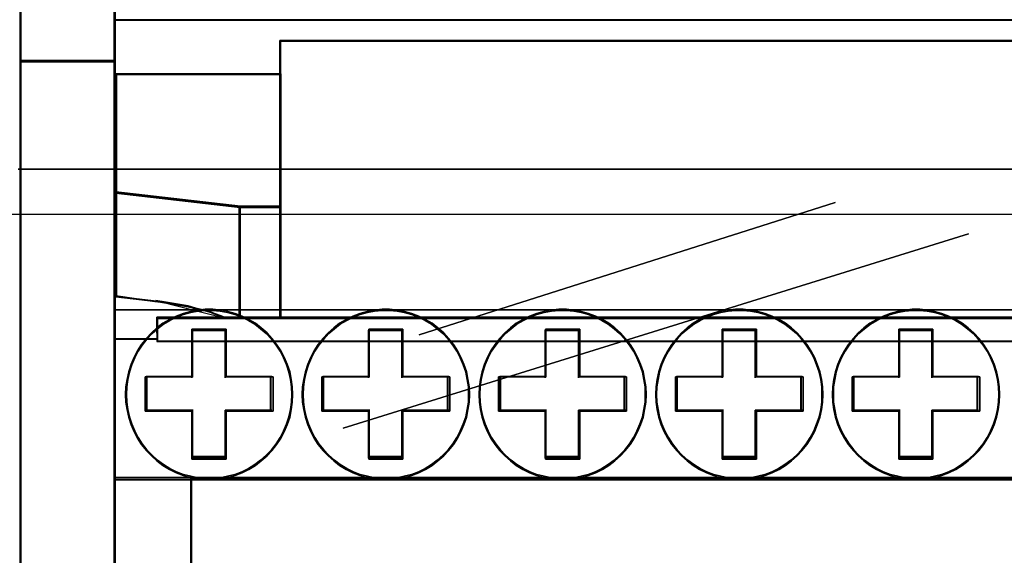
# Model space of a CAD drawing. Header units: millimetres. Extents: x 203 to 3426, y 719 to 2381.
# Tile 44 of 185: x 2523.95 to 2528.26, y 1116.09 to 1118.43. Entities that reach past the tile are written whole.
import ezdxf

# ---------------------------------------------------------------- set-up
doc = ezdxf.new("R2010")
doc.units = ezdxf.units.MM
doc.layers.add('45', color=7, linetype='Continuous')
doc.layers.add('E_Legrand_obudowy', color=7, linetype='Continuous')

# ---------------------------------------------------------------- blocks, each defined once
blk = doc.blocks.new('XL3 160 wnękowa 6x24M')
at = {"layer": 'E_Legrand_obudowy'}
blk.add_lwpolyline([(-215.641, -325.091), (215.545, -325.091), (215.545, -370.033), (-215.641, -370.033), (-215.641, -325.091)], dxfattribs=at)
blk = doc.blocks.new('BR 4P-10 125A (400408)')
at = {"layer": '45', "color": 59}
for points in [[(0.032, 27.089), (4.076, 27.089), (4.076, 28.821), (4.076, 28.915), (4.076, 36.039), (4.076, 37.312), (4.076, 44.173), (4.076, 47.987), (0.032, 47.987), (0.032, 44.173), (0.032, 27.089)], [(0.061, 27.118), (4.047, 27.118), (4.047, 28.845), (4.047, 28.939), (4.047, 36.043), (4.047, 37.313), (4.047, 44.155), (4.047, 47.958), (0.061, 47.958), (0.061, 44.155), (0.061, 27.118)], [(4.083, 26.569), (11.019, 26.569), (11.019, 27.783), (11.019, 27.993), (94.814, 27.993), (94.814, 27.783), (94.814, 26.569), (101.73, 26.569), (101.73, 22.338), (101.743, 22.338), (101.743, 23.728), (101.743, 27.132), (101.743, 28.875), (4.017, 28.875), (4.017, 27.132), (4.017, 23.728), (4.017, 22.338), (4.083, 22.338), (4.083, 26.569)], [(4.112, 26.56), (11.043, 26.56), (11.043, 27.763), (11.043, 27.972), (94.791, 27.972), (94.791, 27.763), (94.791, 26.56), (101.703, 26.56), (101.703, 22.365), (101.716, 22.365), (101.716, 23.743), (101.716, 27.118), (101.716, 28.846), (4.046, 28.846), (4.046, 27.118), (4.046, 23.743), (4.046, 22.365), (4.112, 22.365), (4.112, 26.56)], [(11.015, 20.95), (11.015, 16.33), (11.015, 16.229), (94.818, 16.229), (94.818, 16.33), (94.818, 20.95), (94.818, 21.659), (94.818, 23.01), (94.818, 26.583), (94.818, 27.792), (94.818, 28.002), (11.015, 28.002), (11.015, 27.792), (11.015, 26.583), (11.015, 23.01), (11.015, 21.659), (11.015, 20.95)], [(11.044, 20.956), (11.044, 16.358), (11.044, 16.257), (94.791, 16.257), (94.791, 16.358), (94.791, 20.956), (94.791, 21.661), (94.791, 23.006), (94.791, 26.561), (94.791, 27.764), (94.791, 27.973), (11.044, 27.973), (11.044, 27.764), (11.044, 26.561), (11.044, 23.006), (11.044, 21.661), (11.044, 20.956)], [(0.032, -27.073), (4.076, -27.073), (4.076, -26.07), (4.076, -23.709), (4.076, -23.628), (4.076, -21.422), (4.076, -16.429), (4.076, -10.502), (4.076, -3.505), (4.076, 9.473), (4.076, 15.4), (4.076, 21.482), (4.076, 22.39), (4.076, 23.769), (4.076, 27.147), (0.032, 27.147), (0.032, 23.769), (0.032, 21.482), (0.032, -21.422), (0.032, -23.709), (0.032, -27.073)], [(0.061, -27.044), (4.047, -27.044), (4.047, -26.043), (4.047, -23.684), (4.047, -23.603), (4.047, -21.399), (4.047, -16.412), (4.047, -10.491), (4.047, -3.501), (4.047, 9.464), (4.047, 15.385), (4.047, 21.461), (4.047, 22.368), (4.047, 23.746), (4.047, 27.12), (0.061, 27.12), (0.061, 23.746), (0.061, 21.461), (0.061, -21.399), (0.061, -23.684), (0.061, -27.044)], [(11.072, 22.997), (11.072, 26.59), (4.083, 26.59), (4.083, 22.352), (4.083, 21.537), (9.347, 20.926), (11.072, 20.926), (11.072, 21.639), (11.072, 22.997)], [(11.044, 23.005), (11.044, 26.561), (4.112, 26.561), (4.112, 22.366), (4.112, 21.56), (9.332, 20.955), (11.044, 20.955), (11.044, 21.661), (11.044, 23.005)], [(5.843, 15.605), (5.843, 16.235), (8.786, 16.235), (8.572, 16.323), (8.325, 16.404), (8.064, 16.499), (7.77, 16.581), (7.475, 16.648), (7.154, 16.73), (6.826, 16.784), (6.485, 16.845), (6.151, 16.899), (5.796, 16.946), (4.084, 17.143), (4.084, 21.582), (4.084, 22.395), (4.017, 22.395), (4.017, 21.48), (4.017, 15.354), (5.843, 15.354), (5.843, 15.605)], [(5.85, 15.631), (5.85, 16.256), (8.758, 16.256), (8.546, 16.344), (8.302, 16.424), (8.044, 16.519), (7.753, 16.599), (7.462, 16.666), (7.145, 16.747), (6.821, 16.801), (6.484, 16.861), (6.154, 16.915), (5.803, 16.962), (4.112, 17.157), (4.112, 21.56), (4.112, 22.367), (4.046, 22.367), (4.046, 21.459), (4.046, 15.383), (5.85, 15.383), (5.85, 15.631)], [(5.794, 16.942), (6.148, 16.894), (6.482, 16.84), (6.823, 16.779), (7.15, 16.725), (7.471, 16.643), (7.765, 16.575), (8.059, 16.494), (8.319, 16.398), (8.566, 16.317), (8.78, 16.229), (9.361, 16.229), (9.361, 20.977), (4.083, 21.589), (4.083, 17.139), (5.794, 16.942)], [(5.804, 16.963), (6.154, 16.916), (6.484, 16.862), (6.821, 16.802), (7.145, 16.748), (7.462, 16.667), (7.753, 16.6), (8.044, 16.519), (8.302, 16.425), (8.546, 16.345), (8.758, 16.257), (9.333, 16.257), (9.333, 20.955), (4.112, 21.56), (4.112, 17.158), (5.804, 16.963)], [(9.304, 20.985), (9.304, 16.229), (11.072, 16.229), (11.072, 16.331), (11.072, 20.985), (9.304, 20.985)], [(9.331, 20.956), (9.331, 16.257), (11.044, 16.257), (11.044, 16.358), (11.044, 20.956), (9.331, 20.956)], [(4.017, 9.433), (101.743, 9.433), (101.743, 16.597), (99.938, 16.597), (5.822, 16.597), (4.017, 16.597), (4.017, 9.433)], [(10.698, 10.642), (10.901, 10.896), (11.076, 11.164), (11.225, 11.446), (11.346, 11.748), (11.454, 12.057), (11.522, 12.373), (11.562, 12.689), (11.576, 13.011), (11.562, 13.341), (11.522, 13.65), (11.454, 13.966), (11.346, 14.282), (11.225, 14.584), (11.076, 14.866), (10.901, 15.126), (10.698, 15.387), (10.482, 15.621), (10.239, 15.827), (9.989, 16.026), (9.712, 16.191), (9.429, 16.328), (9.132, 16.445), (8.821, 16.527), (8.51, 16.582), (8.193, 16.617), (7.869, 16.617), (7.552, 16.582), (7.241, 16.527), (6.937, 16.445), (6.633, 16.328), (6.35, 16.191), (6.073, 16.026), (5.823, 15.827), (5.587, 15.621), (5.364, 15.387), (5.162, 15.126), (4.993, 14.866), (4.844, 14.584), (4.716, 14.282), (4.615, 13.966), (4.547, 13.65), (4.5, 13.341), (4.486, 13.011), (4.5, 12.689), (4.547, 12.373), (4.615, 12.057), (4.716, 11.748), (4.844, 11.446), (4.993, 11.164), (5.162, 10.896), (5.364, 10.642), (5.587, 10.409), (5.823, 10.196), (6.073, 10.004), (6.35, 9.839), (6.633, 9.695), (6.937, 9.585), (7.241, 9.502), (7.552, 9.441), (7.869, 9.406), (8.193, 9.406), (8.51, 9.441), (8.821, 9.502), (9.132, 9.585), (9.429, 9.695), (9.712, 9.839), (9.989, 10.004), (10.239, 10.196), (10.482, 10.409), (10.698, 10.642)], [(11.516, 13.337), (11.529, 13.011), (11.516, 12.693), (11.476, 12.381), (11.409, 12.069), (11.303, 11.764), (11.183, 11.466), (11.036, 11.188), (10.863, 10.924), (10.663, 10.673), (10.45, 10.443), (10.21, 10.232), (9.963, 10.043), (9.69, 9.88), (9.41, 9.738), (9.117, 9.629), (8.811, 9.548), (8.504, 9.487), (8.191, 9.453), (7.871, 9.453), (7.558, 9.487), (7.252, 9.548), (6.952, 9.629), (6.652, 9.738), (6.372, 9.88), (6.099, 10.043), (5.852, 10.232), (5.619, 10.443), (5.399, 10.673), (5.199, 10.924), (5.033, 11.188), (4.886, 11.466), (4.759, 11.764), (4.659, 12.069), (4.593, 12.381), (4.546, 12.693), (4.533, 13.011), (4.546, 13.337), (4.593, 13.642), (4.659, 13.954), (4.759, 14.265), (4.886, 14.564), (5.033, 14.842), (5.199, 15.099), (5.399, 15.357), (5.619, 15.587), (5.852, 15.79), (6.099, 15.987), (6.372, 16.15), (6.652, 16.285), (6.952, 16.4), (7.252, 16.482), (7.558, 16.536), (7.871, 16.57), (8.191, 16.57), (8.504, 16.536), (8.811, 16.482), (9.117, 16.4), (9.41, 16.285), (9.69, 16.15), (9.963, 15.987), (10.21, 15.79), (10.45, 15.587), (10.663, 15.357), (10.863, 15.099), (11.036, 14.842), (11.183, 14.564), (11.303, 14.265), (11.409, 13.954), (11.476, 13.642), (11.516, 13.337)], [(5.821, 15.26), (99.939, 15.26), (99.939, 15.36), (99.939, 15.624), (99.939, 16.286), (97.096, 16.286), (96.514, 16.286), (94.815, 16.286), (11.018, 16.286), (9.305, 16.286), (8.73, 16.286), (5.821, 16.286), (5.821, 15.624), (5.821, 15.36), (5.821, 15.26)], [(5.85, 15.289), (99.912, 15.289), (99.912, 15.383), (99.912, 15.633), (99.912, 16.259), (97.07, 16.259), (96.489, 16.259), (94.791, 16.259), (11.043, 16.259), (9.332, 16.259), (8.757, 16.259), (5.85, 16.259), (5.85, 15.633), (5.85, 15.383), (5.85, 15.289)], [(12.634, 10.896), (12.844, 10.642), (13.06, 10.409), (13.303, 10.196), (13.552, 10.004), (13.829, 9.839), (14.113, 9.695), (14.41, 9.585), (14.72, 9.502), (15.024, 9.441), (15.348, 9.406), (15.665, 9.406), (15.989, 9.441), (16.293, 9.502), (16.604, 9.585), (16.901, 9.695), (17.184, 9.839), (17.461, 10.004), (17.711, 10.196), (17.954, 10.409), (18.17, 10.642), (18.379, 10.896), (18.548, 11.164), (18.696, 11.446), (18.825, 11.748), (18.926, 12.057), (18.994, 12.373), (19.041, 12.689), (19.054, 13.011), (19.041, 13.341), (18.994, 13.65), (18.926, 13.966), (18.825, 14.282), (18.696, 14.584), (18.548, 14.866), (18.379, 15.126), (18.17, 15.387), (17.954, 15.621), (17.711, 15.827), (17.461, 16.026), (17.184, 16.191), (16.901, 16.328), (16.604, 16.445), (16.293, 16.527), (15.989, 16.582), (15.665, 16.617), (15.348, 16.617), (15.024, 16.582), (14.72, 16.527), (14.41, 16.445), (14.113, 16.328), (13.829, 16.191), (13.552, 16.026), (13.303, 15.827), (13.06, 15.621), (12.844, 15.387), (12.634, 15.126), (12.466, 14.866), (12.317, 14.584), (12.189, 14.282), (12.088, 13.966), (12.02, 13.65), (11.973, 13.341), (11.959, 13.011), (11.973, 12.689), (12.02, 12.373), (12.088, 12.057), (12.189, 11.748), (12.317, 11.446), (12.466, 11.164), (12.634, 10.896)], [(19.009, 13.011), (18.996, 12.693), (18.95, 12.381), (18.883, 12.069), (18.783, 11.764), (18.656, 11.466), (18.51, 11.188), (18.343, 10.924), (18.137, 10.673), (17.923, 10.443), (17.683, 10.232), (17.437, 10.043), (17.164, 9.88), (16.884, 9.738), (16.591, 9.629), (16.284, 9.548), (15.984, 9.487), (15.664, 9.453), (15.351, 9.453), (15.031, 9.487), (14.731, 9.548), (14.425, 9.629), (14.132, 9.738), (13.852, 9.88), (13.579, 10.043), (13.332, 10.232), (13.092, 10.443), (12.879, 10.673), (12.672, 10.924), (12.506, 11.188), (12.359, 11.466), (12.232, 11.764), (12.133, 12.069), (12.066, 12.381), (12.019, 12.693), (12.006, 13.011), (12.019, 13.337), (12.066, 13.642), (12.133, 13.954), (12.232, 14.265), (12.359, 14.564), (12.506, 14.842), (12.672, 15.099), (12.879, 15.357), (13.092, 15.587), (13.332, 15.79), (13.579, 15.987), (13.852, 16.15), (14.132, 16.285), (14.425, 16.4), (14.731, 16.482), (15.031, 16.536), (15.351, 16.57), (15.664, 16.57), (15.984, 16.536), (16.284, 16.482), (16.591, 16.4), (16.884, 16.285), (17.164, 16.15), (17.437, 15.987), (17.683, 15.79), (17.923, 15.587), (18.137, 15.357), (18.343, 15.099), (18.51, 14.842), (18.656, 14.564), (18.783, 14.265), (18.883, 13.954), (18.95, 13.642), (18.996, 13.337), (19.009, 13.011)], [(19.669, 11.748), (19.791, 11.446), (19.939, 11.164), (20.115, 10.896), (20.317, 10.642), (20.533, 10.409), (20.776, 10.196), (21.026, 10.004), (21.303, 9.839), (21.587, 9.695), (21.884, 9.585), (22.194, 9.502), (22.505, 9.441), (22.822, 9.406), (23.146, 9.406), (23.464, 9.441), (23.774, 9.502), (24.078, 9.585), (24.382, 9.695), (24.666, 9.839), (24.936, 10.004), (25.192, 10.196), (25.428, 10.409), (25.645, 10.642), (25.854, 10.896), (26.023, 11.164), (26.171, 11.446), (26.299, 11.748), (26.401, 12.057), (26.468, 12.373), (26.516, 12.689), (26.529, 13.011), (26.516, 13.341), (26.468, 13.65), (26.401, 13.966), (26.299, 14.282), (26.171, 14.584), (26.023, 14.866), (25.854, 15.126), (25.645, 15.387), (25.428, 15.621), (25.192, 15.827), (24.936, 16.026), (24.666, 16.191), (24.382, 16.328), (24.078, 16.445), (23.774, 16.527), (23.464, 16.582), (23.146, 16.617), (22.822, 16.617), (22.505, 16.582), (22.194, 16.527), (21.884, 16.445), (21.587, 16.328), (21.303, 16.191), (21.026, 16.026), (20.776, 15.827), (20.533, 15.621), (20.317, 15.387), (20.115, 15.126), (19.939, 14.866), (19.791, 14.584), (19.669, 14.282), (19.561, 13.966), (19.493, 13.65), (19.453, 13.341), (19.439, 13.011), (19.453, 12.689), (19.493, 12.373), (19.561, 12.057), (19.669, 11.748)], [(26.469, 12.693), (26.423, 12.381), (26.356, 12.069), (26.256, 11.764), (26.129, 11.466), (25.983, 11.188), (25.816, 10.924), (25.61, 10.673), (25.396, 10.443), (25.163, 10.232), (24.91, 10.043), (24.643, 9.88), (24.364, 9.738), (24.064, 9.629), (23.764, 9.548), (23.457, 9.487), (23.144, 9.453), (22.824, 9.453), (22.511, 9.487), (22.205, 9.548), (21.898, 9.629), (21.605, 9.738), (21.325, 9.88), (21.052, 10.043), (20.805, 10.232), (20.566, 10.443), (20.352, 10.673), (20.152, 10.924), (19.979, 11.188), (19.833, 11.466), (19.713, 11.764), (19.606, 12.069), (19.539, 12.381), (19.499, 12.693), (19.486, 13.011), (19.499, 13.337), (19.539, 13.642), (19.606, 13.954), (19.713, 14.265), (19.833, 14.564), (19.979, 14.842), (20.152, 15.099), (20.352, 15.357), (20.566, 15.587), (20.805, 15.79), (21.052, 15.987), (21.325, 16.15), (21.605, 16.285), (21.898, 16.4), (22.205, 16.482), (22.511, 16.536), (22.824, 16.57), (23.144, 16.57), (23.457, 16.536), (23.764, 16.482), (24.064, 16.4), (24.364, 16.285), (24.643, 16.15), (24.91, 15.987), (25.163, 15.79), (25.396, 15.587), (25.61, 15.357), (25.816, 15.099), (25.983, 14.842), (26.129, 14.564), (26.256, 14.265), (26.356, 13.954), (26.423, 13.642), (26.469, 13.337), (26.482, 13.011), (26.469, 12.693)], [(27.27, 11.446), (27.419, 11.164), (27.588, 10.896), (27.797, 10.642), (28.013, 10.409), (28.249, 10.196), (28.506, 10.004), (28.776, 9.839), (29.066, 9.695), (29.363, 9.585), (29.667, 9.502), (29.978, 9.441), (30.302, 9.406), (30.619, 9.406), (30.937, 9.441), (31.247, 9.502), (31.558, 9.585), (31.855, 9.695), (32.139, 9.839), (32.415, 10.004), (32.665, 10.196), (32.908, 10.409), (33.124, 10.642), (33.327, 10.896), (33.502, 11.164), (33.651, 11.446), (33.772, 11.748), (33.881, 12.057), (33.948, 12.373), (33.995, 12.689), (34.002, 13.011), (33.995, 13.341), (33.948, 13.65), (33.881, 13.966), (33.772, 14.282), (33.651, 14.584), (33.502, 14.866), (33.327, 15.126), (33.124, 15.387), (32.908, 15.621), (32.665, 15.827), (32.415, 16.026), (32.139, 16.191), (31.855, 16.328), (31.558, 16.445), (31.247, 16.527), (30.937, 16.582), (30.619, 16.617), (30.302, 16.617), (29.978, 16.582), (29.667, 16.527), (29.363, 16.445), (29.066, 16.328), (28.776, 16.191), (28.506, 16.026), (28.249, 15.827), (28.013, 15.621), (27.797, 15.387), (27.588, 15.126), (27.419, 14.866), (27.27, 14.584), (27.142, 14.282), (27.041, 13.966), (26.973, 13.65), (26.926, 13.341), (26.912, 13.011), (26.926, 12.689), (26.973, 12.373), (27.041, 12.057), (27.142, 11.748), (27.27, 11.446)], [(33.949, 12.693), (33.902, 12.381), (33.836, 12.069), (33.729, 11.764), (33.609, 11.466), (33.462, 11.188), (33.289, 10.924), (33.089, 10.673), (32.876, 10.443), (32.636, 10.232), (32.39, 10.043), (32.116, 9.88), (31.837, 9.738), (31.543, 9.629), (31.237, 9.548), (30.93, 9.487), (30.617, 9.453), (30.304, 9.453), (29.984, 9.487), (29.678, 9.548), (29.378, 9.629), (29.085, 9.738), (28.798, 9.88), (28.532, 10.043), (28.278, 10.232), (28.045, 10.443), (27.832, 10.673), (27.625, 10.924), (27.459, 11.188), (27.312, 11.466), (27.186, 11.764), (27.086, 12.069), (27.019, 12.381), (26.972, 12.693), (26.959, 13.011), (26.972, 13.337), (27.019, 13.642), (27.086, 13.954), (27.186, 14.265), (27.312, 14.564), (27.459, 14.842), (27.625, 15.099), (27.832, 15.357), (28.045, 15.587), (28.278, 15.79), (28.532, 15.987), (28.798, 16.15), (29.085, 16.285), (29.378, 16.4), (29.678, 16.482), (29.984, 16.536), (30.304, 16.57), (30.617, 16.57), (30.93, 16.536), (31.237, 16.482), (31.543, 16.4), (31.837, 16.285), (32.116, 16.15), (32.39, 15.987), (32.636, 15.79), (32.876, 15.587), (33.089, 15.357), (33.289, 15.099), (33.462, 14.842), (33.609, 14.564), (33.729, 14.265), (33.836, 13.954), (33.902, 13.642), (33.949, 13.337), (33.955, 13.011), (33.949, 12.693)], [(34.615, 11.748), (34.744, 11.446), (34.892, 11.164), (35.068, 10.896), (35.27, 10.642), (35.486, 10.409), (35.73, 10.196), (35.979, 10.004), (36.256, 9.839), (36.54, 9.695), (36.837, 9.585), (37.147, 9.502), (37.458, 9.441), (37.775, 9.406), (38.093, 9.406), (38.417, 9.441), (38.721, 9.502), (39.031, 9.585), (39.328, 9.695), (39.619, 9.839), (39.889, 10.004), (40.145, 10.196), (40.382, 10.409), (40.598, 10.642), (40.807, 10.896), (40.976, 11.164), (41.124, 11.446), (41.253, 11.748), (41.354, 12.057), (41.421, 12.373), (41.469, 12.689), (41.482, 13.011), (41.469, 13.341), (41.421, 13.65), (41.354, 13.966), (41.253, 14.282), (41.124, 14.584), (40.976, 14.866), (40.807, 15.126), (40.598, 15.387), (40.382, 15.621), (40.145, 15.827), (39.889, 16.026), (39.619, 16.191), (39.328, 16.328), (39.031, 16.445), (38.721, 16.527), (38.417, 16.582), (38.093, 16.617), (37.775, 16.617), (37.458, 16.582), (37.147, 16.527), (36.837, 16.445), (36.54, 16.328), (36.256, 16.191), (35.979, 16.026), (35.73, 15.827), (35.486, 15.621), (35.27, 15.387), (35.068, 15.126), (34.892, 14.866), (34.744, 14.584), (34.615, 14.282), (34.514, 13.966), (34.447, 13.65), (34.399, 13.341), (34.393, 13.011), (34.399, 12.689), (34.447, 12.373), (34.514, 12.057), (34.615, 11.748)], [(41.376, 12.381), (41.309, 12.069), (41.209, 11.764), (41.082, 11.466), (40.936, 11.188), (40.769, 10.924), (40.563, 10.673), (40.35, 10.443), (40.116, 10.232), (39.863, 10.043), (39.597, 9.88), (39.31, 9.738), (39.017, 9.629), (38.71, 9.548), (38.411, 9.487), (38.091, 9.453), (37.778, 9.453), (37.464, 9.487), (37.158, 9.548), (36.851, 9.629), (36.558, 9.738), (36.278, 9.88), (36.005, 10.043), (35.759, 10.232), (35.519, 10.443), (35.305, 10.673), (35.106, 10.924), (34.932, 11.188), (34.786, 11.466), (34.659, 11.764), (34.559, 12.069), (34.493, 12.381), (34.446, 12.693), (34.439, 13.011), (34.446, 13.337), (34.493, 13.642), (34.559, 13.954), (34.659, 14.265), (34.786, 14.564), (34.932, 14.842), (35.106, 15.099), (35.305, 15.357), (35.519, 15.587), (35.759, 15.79), (36.005, 15.987), (36.278, 16.15), (36.558, 16.285), (36.851, 16.4), (37.158, 16.482), (37.464, 16.536), (37.778, 16.57), (38.091, 16.57), (38.411, 16.536), (38.71, 16.482), (39.017, 16.4), (39.31, 16.285), (39.597, 16.15), (39.863, 15.987), (40.116, 15.79), (40.35, 15.587), (40.563, 15.357), (40.769, 15.099), (40.936, 14.842), (41.082, 14.564), (41.209, 14.265), (41.309, 13.954), (41.376, 13.642), (41.422, 13.337), (41.436, 13.011), (41.422, 12.693), (41.376, 12.381)], [(10.736, 12.299), (8.758, 12.299), (8.758, 10.274), (7.303, 10.274), (7.303, 12.299), (5.325, 12.299), (5.325, 13.765), (7.303, 13.765), (7.303, 15.776), (8.758, 15.776), (8.758, 13.765), (10.736, 13.765), (10.736, 12.299)], [(10.736, 12.299), (10.736, 13.765), (8.758, 13.765), (8.758, 15.776), (7.303, 15.776), (7.303, 13.765), (5.325, 13.765), (5.325, 12.299), (7.303, 12.299), (7.303, 10.274), (8.758, 10.274), (8.758, 12.299), (10.736, 12.299)], [(10.662, 12.319), (10.662, 13.744), (8.738, 13.744), (8.738, 15.701), (7.324, 15.701), (7.324, 13.744), (5.4, 13.744), (5.4, 12.319), (7.324, 12.319), (7.324, 10.349), (8.738, 10.349), (8.738, 12.319), (10.662, 12.319)], [(16.231, 12.299), (16.231, 10.274), (14.784, 10.274), (14.784, 12.299), (12.8, 12.299), (12.8, 13.765), (14.784, 13.765), (14.784, 15.776), (16.231, 15.776), (16.231, 13.765), (18.216, 13.765), (18.216, 12.299), (16.231, 12.299)], [(18.216, 12.299), (18.216, 13.765), (16.231, 13.765), (16.231, 15.776), (14.784, 15.776), (14.784, 13.765), (12.8, 13.765), (12.8, 12.299), (14.784, 12.299), (14.784, 10.274), (16.231, 10.274), (16.231, 12.299), (18.216, 12.299)], [(18.141, 12.319), (18.141, 13.744), (16.211, 13.744), (16.211, 15.701), (14.803, 15.701), (14.803, 13.744), (12.873, 13.744), (12.873, 12.319), (14.803, 12.319), (14.803, 10.349), (16.211, 10.349), (16.211, 12.319), (18.141, 12.319)], [(23.711, 12.299), (23.711, 10.274), (22.256, 10.274), (22.256, 12.299), (20.278, 12.299), (20.278, 13.765), (22.256, 13.765), (22.256, 15.776), (23.711, 15.776), (23.711, 13.765), (25.689, 13.765), (25.689, 12.299), (23.711, 12.299)], [(25.689, 12.299), (25.689, 13.765), (23.711, 13.765), (23.711, 15.776), (22.256, 15.776), (22.256, 13.765), (20.278, 13.765), (20.278, 12.299), (22.256, 12.299), (22.256, 10.274), (23.711, 10.274), (23.711, 12.299), (25.689, 12.299)], [(25.615, 12.319), (25.615, 13.744), (23.692, 13.744), (23.692, 15.701), (22.277, 15.701), (22.277, 13.744), (20.353, 13.744), (20.353, 12.319), (22.277, 12.319), (22.277, 10.349), (23.692, 10.349), (23.692, 12.319), (25.615, 12.319)], [(31.184, 12.299), (31.184, 10.274), (29.737, 10.274), (29.737, 12.299), (27.753, 12.299), (27.753, 13.765), (29.737, 13.765), (29.737, 15.776), (31.184, 15.776), (31.184, 13.765), (33.162, 13.765), (33.162, 12.299), (31.184, 12.299)], [(33.162, 12.299), (33.162, 13.765), (31.184, 13.765), (31.184, 15.776), (29.737, 15.776), (29.737, 13.765), (27.753, 13.765), (27.753, 12.299), (29.737, 12.299), (29.737, 10.274), (31.184, 10.274), (31.184, 12.299), (33.162, 12.299)], [(33.088, 12.319), (33.088, 13.744), (31.165, 13.744), (31.165, 15.701), (29.757, 15.701), (29.757, 13.744), (27.826, 13.744), (27.826, 12.319), (29.757, 12.319), (29.757, 10.349), (31.165, 10.349), (31.165, 12.319), (33.088, 12.319)], [(38.651, 12.299), (38.651, 10.274), (37.21, 10.274), (37.21, 12.299), (35.231, 12.299), (35.231, 13.765), (37.21, 13.765), (37.21, 15.776), (38.651, 15.776), (38.651, 13.765), (40.629, 13.765), (40.629, 12.299), (38.651, 12.299)], [(40.629, 12.299), (40.629, 13.765), (38.651, 13.765), (38.651, 15.776), (37.21, 15.776), (37.21, 13.765), (35.231, 13.765), (35.231, 12.299), (37.21, 12.299), (37.21, 10.274), (38.651, 10.274), (38.651, 12.299), (40.629, 12.299)], [(40.554, 12.319), (40.554, 13.744), (38.631, 13.744), (38.631, 15.701), (37.23, 15.701), (37.23, 13.744), (35.306, 13.744), (35.306, 12.319), (37.23, 12.319), (37.23, 10.349), (38.631, 10.349), (38.631, 12.319), (40.554, 12.319)]]:
    blk.add_lwpolyline(points, close=True, dxfattribs=at)
at = {"layer": '45', "color": 139}
for points in [[(0.032, 44.184), (0.032, 27.089), (0.032, 44.184)], [(4.017, 44.184), (4.017, 27.089), (4.017, 44.184)], [(101.743, 28.875), (4.017, 28.875), (101.743, 28.875)], [(101.743, 28.875), (4.017, 28.875), (101.743, 28.875)], [(11.015, 28.002), (11.015, 27.734), (11.015, 28.002)], [(94.818, 28.002), (11.015, 28.002), (94.818, 28.002)], [(11.015, 22.976), (11.015, 27.793), (11.015, 22.976)], [(0.032, 27.147), (0.032, 23.714), (0.032, 27.147)], [(0.032, 27.147), (4.076, 27.147), (0.032, 27.147)], [(4.017, 27.147), (4.017, 23.714), (4.017, 27.147)], [(11.072, 26.59), (4.083, 26.59), (11.072, 26.59)], [(4.083, 26.59), (4.083, 21.531), (4.083, 26.59)], [(0.032, 23.773), (0.032, 21.429), (0.032, 23.773)], [(4.017, 23.773), (4.017, 21.429), (4.017, 23.773)], [(11.015, 23.035), (11.015, 21.632), (11.015, 23.035)], [(4.141, 22.395), (4.017, 22.395), (4.141, 22.395)], [(11.015, 20.926), (11.015, 21.689), (11.015, 20.926)], [(0.032, 21.488), (0.032, -21.427), (0.032, 21.488)], [(4.017, 21.488), (4.017, -21.427), (4.017, 21.488)], [(4.083, 21.589), (9.361, 20.926), (4.083, 21.589)], [(4.083, 21.589), (4.083, 17.129), (4.083, 21.589)], [(9.304, 20.985), (9.304, 16.229), (9.304, 20.985)], [(9.304, 20.985), (11.072, 20.985), (9.304, 20.985)], [(11.015, 16.329), (11.015, 20.985), (11.015, 16.329)], [(5.834, 16.933), (4.083, 17.188), (5.834, 16.933)], [(8.786, 16.229), (8.571, 16.323), (8.321, 16.41), (8.059, 16.512), (7.762, 16.599), (7.466, 16.672), (7.142, 16.759), (6.812, 16.818), (6.468, 16.883), (6.132, 16.941), (5.775, 16.992), (8.786, 16.229)], [(4.017, 16.597), (5.878, 16.597), (4.017, 16.597)], [(11.529, 13.011), (11.516, 13.337), (11.476, 13.642), (11.409, 13.954), (11.303, 14.265), (11.183, 14.564), (11.036, 14.842), (10.863, 15.099), (10.663, 15.357), (10.45, 15.587), (10.21, 15.79), (9.963, 15.987), (9.69, 16.15), (9.41, 16.285), (9.117, 16.4), (8.811, 16.482), (8.504, 16.536), (8.191, 16.57), (7.871, 16.57), (7.558, 16.536), (7.252, 16.482), (6.952, 16.4), (6.652, 16.285), (6.372, 16.15), (6.099, 15.987), (5.852, 15.79), (5.619, 15.587), (5.399, 15.357), (5.199, 15.099), (5.033, 14.842), (4.886, 14.564), (4.759, 14.265), (4.659, 13.954), (4.593, 13.642), (4.546, 13.337), (4.533, 13.011), (4.546, 12.693), (4.593, 12.381), (4.659, 12.069), (4.759, 11.764), (4.886, 11.466), (5.033, 11.188), (5.199, 10.924), (5.399, 10.673), (5.619, 10.443), (5.852, 10.232), (6.099, 10.043), (6.372, 9.88), (6.652, 9.738), (6.952, 9.629), (7.252, 9.548), (7.558, 9.487), (7.871, 9.453), (8.191, 9.453), (8.504, 9.487), (8.811, 9.548), (9.117, 9.629), (9.41, 9.738), (9.69, 9.88), (9.963, 10.043), (10.21, 10.232), (10.45, 10.443), (10.663, 10.673), (10.863, 10.924), (11.036, 11.188), (11.183, 11.466), (11.303, 11.764), (11.409, 12.069), (11.476, 12.381), (11.516, 12.693), (11.529, 13.011)], [(5.821, 16.597), (99.939, 16.597), (5.821, 16.597)], [(5.821, 16.286), (5.821, 15.604), (5.821, 16.286)], [(99.939, 16.286), (5.821, 16.286), (99.939, 16.286)], [(11.015, 16.389), (11.015, 16.229), (11.015, 16.389)], [(19.009, 13.011), (18.996, 13.337), (18.95, 13.642), (18.883, 13.954), (18.783, 14.265), (18.656, 14.564), (18.51, 14.842), (18.343, 15.099), (18.137, 15.357), (17.923, 15.587), (17.683, 15.79), (17.437, 15.987), (17.164, 16.15), (16.884, 16.285), (16.591, 16.4), (16.284, 16.482), (15.984, 16.536), (15.664, 16.57), (15.351, 16.57), (15.031, 16.536), (14.731, 16.482), (14.425, 16.4), (14.132, 16.285), (13.852, 16.15), (13.579, 15.987), (13.332, 15.79), (13.092, 15.587), (12.879, 15.357), (12.672, 15.099), (12.506, 14.842), (12.359, 14.564), (12.232, 14.265), (12.133, 13.954), (12.066, 13.642), (12.019, 13.337), (12.006, 13.011), (12.019, 12.693), (12.066, 12.381), (12.133, 12.069), (12.232, 11.764), (12.359, 11.466), (12.506, 11.188), (12.672, 10.924), (12.879, 10.673), (13.092, 10.443), (13.332, 10.232), (13.579, 10.043), (13.852, 9.88), (14.132, 9.738), (14.425, 9.629), (14.731, 9.548), (15.031, 9.487), (15.351, 9.453), (15.664, 9.453), (15.984, 9.487), (16.284, 9.548), (16.591, 9.629), (16.884, 9.738), (17.164, 9.88), (17.437, 10.043), (17.683, 10.232), (17.923, 10.443), (18.137, 10.673), (18.343, 10.924), (18.51, 11.188), (18.656, 11.466), (18.783, 11.764), (18.883, 12.069), (18.95, 12.381), (18.996, 12.693), (19.009, 13.011)], [(26.482, 13.011), (26.469, 13.337), (26.423, 13.642), (26.356, 13.954), (26.256, 14.265), (26.129, 14.564), (25.983, 14.842), (25.816, 15.099), (25.61, 15.357), (25.396, 15.587), (25.163, 15.79), (24.91, 15.987), (24.643, 16.15), (24.364, 16.285), (24.064, 16.4), (23.764, 16.482), (23.457, 16.536), (23.144, 16.57), (22.824, 16.57), (22.511, 16.536), (22.205, 16.482), (21.898, 16.4), (21.605, 16.285), (21.325, 16.15), (21.052, 15.987), (20.805, 15.79), (20.566, 15.587), (20.352, 15.357), (20.152, 15.099), (19.979, 14.842), (19.833, 14.564), (19.713, 14.265), (19.606, 13.954), (19.539, 13.642), (19.499, 13.337), (19.486, 13.011), (19.499, 12.693), (19.539, 12.381), (19.606, 12.069), (19.713, 11.764), (19.833, 11.466), (19.979, 11.188), (20.152, 10.924), (20.352, 10.673), (20.566, 10.443), (20.805, 10.232), (21.052, 10.043), (21.325, 9.88), (21.605, 9.738), (21.898, 9.629), (22.205, 9.548), (22.511, 9.487), (22.824, 9.453), (23.144, 9.453), (23.457, 9.487), (23.764, 9.548), (24.064, 9.629), (24.364, 9.738), (24.643, 9.88), (24.91, 10.043), (25.163, 10.232), (25.396, 10.443), (25.61, 10.673), (25.816, 10.924), (25.983, 11.188), (26.129, 11.466), (26.256, 11.764), (26.356, 12.069), (26.423, 12.381), (26.469, 12.693), (26.482, 13.011)], [(33.955, 13.011), (33.949, 13.337), (33.902, 13.642), (33.836, 13.954), (33.729, 14.265), (33.609, 14.564), (33.462, 14.842), (33.289, 15.099), (33.089, 15.357), (32.876, 15.587), (32.636, 15.79), (32.39, 15.987), (32.116, 16.15), (31.837, 16.285), (31.543, 16.4), (31.237, 16.482), (30.93, 16.536), (30.617, 16.57), (30.304, 16.57), (29.984, 16.536), (29.678, 16.482), (29.378, 16.4), (29.085, 16.285), (28.798, 16.15), (28.532, 15.987), (28.278, 15.79), (28.045, 15.587), (27.832, 15.357), (27.625, 15.099), (27.459, 14.842), (27.312, 14.564), (27.186, 14.265), (27.086, 13.954), (27.019, 13.642), (26.972, 13.337), (26.959, 13.011), (26.972, 12.693), (27.019, 12.381), (27.086, 12.069), (27.186, 11.764), (27.312, 11.466), (27.459, 11.188), (27.625, 10.924), (27.832, 10.673), (28.045, 10.443), (28.278, 10.232), (28.532, 10.043), (28.798, 9.88), (29.085, 9.738), (29.378, 9.629), (29.678, 9.548), (29.984, 9.487), (30.304, 9.453), (30.617, 9.453), (30.93, 9.487), (31.237, 9.548), (31.543, 9.629), (31.837, 9.738), (32.116, 9.88), (32.39, 10.043), (32.636, 10.232), (32.876, 10.443), (33.089, 10.673), (33.289, 10.924), (33.462, 11.188), (33.609, 11.466), (33.729, 11.764), (33.836, 12.069), (33.902, 12.381), (33.949, 12.693), (33.955, 13.011)], [(41.436, 13.011), (41.422, 13.337), (41.376, 13.642), (41.309, 13.954), (41.209, 14.265), (41.082, 14.564), (40.936, 14.842), (40.769, 15.099), (40.563, 15.357), (40.35, 15.587), (40.116, 15.79), (39.863, 15.987), (39.597, 16.15), (39.31, 16.285), (39.017, 16.4), (38.71, 16.482), (38.411, 16.536), (38.091, 16.57), (37.778, 16.57), (37.464, 16.536), (37.158, 16.482), (36.851, 16.4), (36.558, 16.285), (36.278, 16.15), (36.005, 15.987), (35.759, 15.79), (35.519, 15.587), (35.305, 15.357), (35.106, 15.099), (34.932, 14.842), (34.786, 14.564), (34.659, 14.265), (34.559, 13.954), (34.493, 13.642), (34.446, 13.337), (34.439, 13.011), (34.446, 12.693), (34.493, 12.381), (34.559, 12.069), (34.659, 11.764), (34.786, 11.466), (34.932, 11.188), (35.106, 10.924), (35.305, 10.673), (35.519, 10.443), (35.759, 10.232), (36.005, 10.043), (36.278, 9.88), (36.558, 9.738), (36.851, 9.629), (37.158, 9.548), (37.464, 9.487), (37.778, 9.453), (38.091, 9.453), (38.411, 9.487), (38.71, 9.548), (39.017, 9.629), (39.31, 9.738), (39.597, 9.88), (39.863, 10.043), (40.116, 10.232), (40.35, 10.443), (40.563, 10.673), (40.769, 10.924), (40.936, 11.188), (41.082, 11.466), (41.209, 11.764), (41.309, 12.069), (41.376, 12.381), (41.422, 12.693), (41.436, 13.011)], [(8.767, 15.729), (7.294, 15.729), (8.767, 15.729)], [(7.294, 15.729), (7.294, 13.714), (7.294, 15.729)], [(8.709, 13.714), (8.709, 15.729), (8.709, 13.714)], [(16.24, 15.729), (14.774, 15.729), (16.24, 15.729)], [(14.774, 15.729), (14.774, 13.714), (14.774, 15.729)], [(16.182, 13.714), (16.182, 15.729), (16.182, 13.714)], [(23.72, 15.729), (22.247, 15.729), (23.72, 15.729)], [(22.247, 15.729), (22.247, 13.714), (22.247, 15.729)], [(23.662, 13.714), (23.662, 15.729), (23.662, 13.714)], [(31.193, 15.729), (29.727, 15.729), (31.193, 15.729)], [(29.727, 15.729), (29.727, 13.714), (29.727, 15.729)], [(31.135, 13.714), (31.135, 15.729), (31.135, 13.714)], [(38.66, 15.729), (37.2, 15.729), (38.66, 15.729)], [(37.2, 15.729), (37.2, 13.714), (37.2, 15.729)], [(38.601, 13.714), (38.601, 15.729), (38.601, 13.714)], [(7.353, 13.773), (5.371, 13.773), (7.353, 13.773)], [(5.371, 13.773), (5.371, 12.289), (5.371, 13.773)], [(10.689, 13.773), (8.709, 13.773), (10.689, 13.773)], [(10.632, 12.289), (10.632, 13.773), (10.632, 12.289)], [(14.833, 13.773), (12.844, 13.773), (14.833, 13.773)], [(12.844, 13.773), (12.844, 12.289), (12.844, 13.773)], [(18.169, 13.773), (16.182, 13.773), (18.169, 13.773)], [(18.112, 12.289), (18.112, 13.773), (18.112, 12.289)], [(22.306, 13.773), (20.325, 13.773), (22.306, 13.773)], [(20.325, 13.773), (20.325, 12.289), (20.325, 13.773)], [(25.642, 13.773), (23.662, 13.773), (25.642, 13.773)], [(25.585, 12.289), (25.585, 13.773), (25.585, 12.289)], [(29.786, 13.773), (27.798, 13.773), (29.786, 13.773)], [(27.798, 13.773), (27.798, 12.289), (27.798, 13.773)], [(33.115, 13.773), (31.135, 13.773), (33.115, 13.773)], [(33.058, 12.289), (33.058, 13.773), (33.058, 12.289)], [(37.259, 13.773), (35.278, 13.773), (37.259, 13.773)], [(35.278, 13.773), (35.278, 12.289), (35.278, 13.773)], [(40.583, 13.773), (38.601, 13.773), (40.583, 13.773)], [(40.525, 12.289), (40.525, 13.773), (40.525, 12.289)], [(5.371, 12.349), (7.353, 12.349), (5.371, 12.349)], [(7.294, 12.349), (7.294, 10.321), (7.294, 12.349)], [(8.709, 10.321), (8.709, 12.349), (8.709, 10.321)], [(8.709, 12.349), (10.689, 12.349), (8.709, 12.349)], [(12.844, 12.349), (14.833, 12.349), (12.844, 12.349)], [(14.774, 12.349), (14.774, 10.321), (14.774, 12.349)], [(16.182, 10.321), (16.182, 12.349), (16.182, 10.321)], [(16.182, 12.349), (18.169, 12.349), (16.182, 12.349)], [(20.325, 12.349), (22.306, 12.349), (20.325, 12.349)], [(22.247, 12.349), (22.247, 10.321), (22.247, 12.349)], [(23.662, 10.321), (23.662, 12.349), (23.662, 10.321)], [(23.662, 12.349), (25.642, 12.349), (23.662, 12.349)], [(27.798, 12.349), (29.786, 12.349), (27.798, 12.349)], [(29.727, 12.349), (29.727, 10.321), (29.727, 12.349)], [(31.135, 10.321), (31.135, 12.349), (31.135, 10.321)], [(31.135, 12.349), (33.115, 12.349), (31.135, 12.349)], [(35.278, 12.349), (37.259, 12.349), (35.278, 12.349)], [(37.2, 12.349), (37.2, 10.321), (37.2, 12.349)], [(38.601, 10.321), (38.601, 12.349), (38.601, 10.321)], [(38.601, 12.349), (40.583, 12.349), (38.601, 12.349)], [(7.294, 10.38), (8.767, 10.38), (7.294, 10.38)], [(14.774, 10.38), (16.24, 10.38), (14.774, 10.38)], [(22.247, 10.38), (23.72, 10.38), (22.247, 10.38)], [(29.727, 10.38), (31.193, 10.38), (29.727, 10.38)], [(37.2, 10.38), (38.66, 10.38), (37.2, 10.38)], [(4.017, 9.493), (101.743, 9.493), (4.017, 9.493)], [(101.743, 9.399), (4.017, 9.399), (101.743, 9.399)], [(101.743, 9.399), (4.017, 9.399), (101.743, 9.399)], [(7.254, 0.669), (7.254, 9.493), (7.254, 0.669)]]:
    blk.add_lwpolyline(points, close=True, dxfattribs=at)
at = {"layer": '45', "color": 150}
for points in [[(-0.047, 22.55), (105.774, 22.55), (-0.047, 22.55)], [(16.922, 15.53), (34.511, 21.133), (16.922, 15.53)], [(13.704, 11.591), (40.153, 19.816), (13.704, 11.591)]]:
    blk.add_lwpolyline(points, close=True, dxfattribs=at)
at = {"layer": '45', "color": 59}
for points in [[(67.7, 9.493), (60.533, 9.493), (60.222, 9.493), (53.055, 9.493), (52.737, 9.493), (8.173, 9.493), (7.856, 9.493), (7.254, 9.493), (7.254, 0.669), (11.017, 0.669), (11.017, 1.867), (11.017, 2.077), (11.017, 2.077), (87.278, 2.077)], [(67.692, 9.464), (60.529, 9.464), (60.218, 9.464), (53.056, 9.464), (52.738, 9.464), (8.202, 9.464), (7.884, 9.464), (7.283, 9.464), (7.283, 0.698), (11.043, 0.698), (11.043, 1.888), (11.043, 2.096), (11.043, 2.096), (87.258, 2.096)]]:
    blk.add_lwpolyline(points, dxfattribs=at)
blk = doc.blocks.new('G$CCC6CD2FA')
at = {"linetype": 'Continuous', "xscale": 0.103478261, "yscale": 0.103478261, "zscale": 0.103478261}
blk.add_blockref('BR 4P-10 125A (400408)', (-126.3881, 43.7587), dxfattribs=at)
at = {"layer": 'E_Legrand_obudowy', "color": 67, "true_color": 0x727430, "xscale": 0.1, "yscale": 0.1, "zscale": 0.1}
blk.add_blockref('XL3 160 wnękowa 6x24M', (-112.1857, 78.4038), dxfattribs=at)

msp = doc.modelspace()

# ---------------------------------------------------------------- block references
msp.add_blockref('G$CCC6CD2FA', (2650.3343, 1071.6878))

doc.saveas('drawing.dxf')
